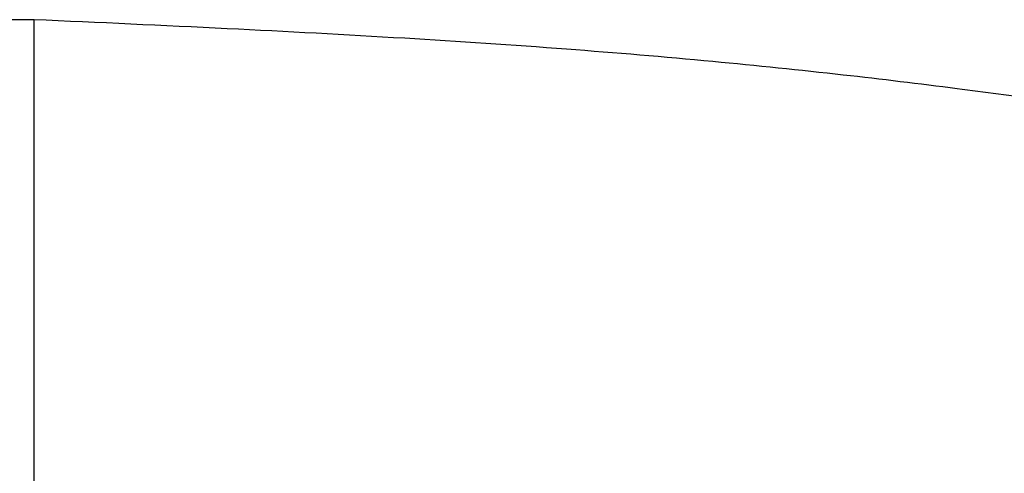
# Model space of a CAD drawing. Header units: inches. Extents: x -21 to 102, y -36 to 51.
# Tile 19 of 21: x 93.98 to 96.65, y -4.68 to -3.44. Entities that reach past the tile are written whole.
import ezdxf

# ---------------------------------------------------------------- set-up
doc = ezdxf.new("R2010")
doc.units = ezdxf.units.IN
doc.header["$MEASUREMENT"] = 0

msp = doc.modelspace()

# ---------------------------------------------------------------- linework, layer by layer
at = {"color": 7, "linetype": 'Continuous', "lineweight": 25}
for p, q in [((94.0157480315, -3.4448818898), (93.937007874, -3.4448818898)), ((94.0157480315, -5.1180935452), (94.0157480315, -3.4449040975))]:
    msp.add_line(p, q, dxfattribs=at)
msp.add_open_spline([(102.1659734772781, -5.322499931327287), (101.999159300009, -5.254095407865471), (101.6753263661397, -5.12130311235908), (101.2001605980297, -4.929905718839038), (100.7475721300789, -4.753243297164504), (100.3163454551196, -4.591815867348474), (99.90642295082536, -4.44602885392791), (99.51880470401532, -4.316054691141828), (99.15512771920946, -4.201689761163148), (98.81746348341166, -4.102364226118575), (98.50783277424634, -4.017469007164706), (98.22823472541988, -3.946336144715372), (97.98086489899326, -3.887982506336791), (97.78097949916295, -3.84416796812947), (97.62533693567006, -3.812069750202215), (97.50985784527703, -3.789340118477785), (97.41437748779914, -3.77129738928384), (97.32411066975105, -3.754818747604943), (97.22230206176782, -3.736878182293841), (97.09263794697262, -3.715058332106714), (96.93218698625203, -3.689595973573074), (96.73990401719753, -3.661212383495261), (96.4981414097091, -3.628512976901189), (96.2022714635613, -3.592913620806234), (95.84836143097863, -3.556457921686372), (95.45061611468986, -3.523027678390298), (95.0100926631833, -3.493727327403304), (94.52711262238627, -3.468089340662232), (94.19085190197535, -3.452843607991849), (94.01574803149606, -3.444904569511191)], degree=3, knots=[0, 0, 0, 0, 0.0727400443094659, 0.1412087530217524, 0.2055116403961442, 0.2657036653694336, 0.3217194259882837, 0.373468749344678, 0.4208966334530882, 0.4639668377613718, 0.5026264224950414, 0.5368186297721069, 0.5665095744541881, 0.5916755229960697, 0.6076189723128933, 0.6209771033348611, 0.6317400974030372, 0.6405121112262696, 0.6518794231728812, 0.6664910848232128, 0.6845230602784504, 0.7059690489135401, 0.7308045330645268, 0.7647137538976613, 0.8031833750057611, 0.8459584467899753, 0.8929540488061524, 0.9442570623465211, 1, 1, 1, 1], dxfattribs=at)

doc.saveas('drawing.dxf')
